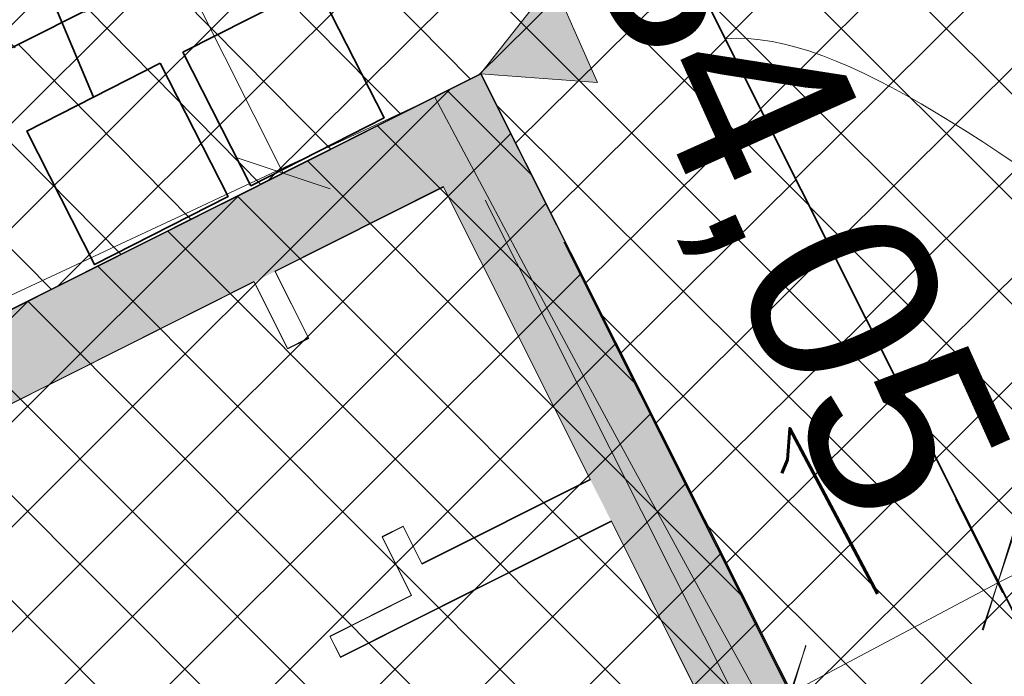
# Model space of a CAD drawing. Header units: metres. Extents: x 7472034 to 8439876, y 5890181 to 5961460.
# Tile 165 of 202: x 8439520.93 to 8439525.14, y 5890401.22 to 5890404.03. Entities that reach past the tile are written whole.
import ezdxf
from ezdxf import colors
from ezdxf.entities.mleader import LeaderData, LeaderLine
from ezdxf.math import Vec2, Vec3

# ---------------------------------------------------------------- set-up
doc = ezdxf.new("R2010")
doc.units = ezdxf.units.M
doc.header["$MEASUREMENT"] = 0
for name, pattern in [('$0$L218_500', [1, 0.5, -0.5]), ('ACAD_ISO03W100', [30, 12, -18]), ('CENTER', [2, 1.25, -0.25, 0.25, -0.25]), ('DASHDOTX2', [2, 1, -0.5, 0, -0.5]), ('DASHED', [19.049999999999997, 12.7, -6.349999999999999])]:
    doc.linetypes.add(name, pattern=pattern)
doc.layers.get('0').update_dxf_attribs({"linetype": 'CONTINUOUS', "lineweight": 5})
doc.layers.get('Defpoints').update_dxf_attribs({"linetype": 'CONTINUOUS'})
for name, color, linetype, lineweight in [('### Krawężnik', 6, 'CONTINUOUS', 35), ('### rzędne', 172, 'CONTINUOUS', 35), ('_a_widok', 7, 'CONTINUOUS', 5), ('_IS.KD.B.rura', 124, 'ACAD_ISO03W100', 50), ('a_opisy', 7, 'CONTINUOUS', 18), ('drzwi', 7, 'CONTINUOUS', 20), ('dystrybutor', 252, 'CONTINUOUS', 15), ('E_Kanal_sterownicze', 10, 'DASHDOTX2', 35), ('E_Kanal_zasilanie', 10, 'DASHDOTX2', 35), ('KOLOR-OBIEKT', 21, 'CONTINUOUS', 13), ('T_strefa-5', 200, 'ACAD_ISO03W100', 50), ('T_strefa-8', 20, 'ACAD_ISO03W100', 50), ('ZAG-obrys 018 wymiary', 7, 'CONTINUOUS', 18), ('ZAG-OPIS_020', 7, 'CONTINUOUS', 25)]:
    doc.layers.add(name, color=color, linetype=linetype, lineweight=lineweight)
for name, color, linetype in [('100_rzut_wym_wew', 7, 'CONTINUOUS'), ('2D - Ogólne', 7, 'CONTINUOUS'), ('_IS.BLOK.KD.doziemne', 7, 'CONTINUOUS'), ('Kraw_parking', 7, 'DASHED'), ('malowanki', 252, 'CONTINUOUS'), ('ogródek', 5, 'CONTINUOUS'), ('Ściany grube', 51, 'CONTINUOUS')]:
    doc.layers.add(name, color=color, linetype=linetype)
doc.layers.add('_IS_NO', color=11, linetype='CONTINUOUS', lineweight=20, plot=False)
doc.styles.add('ARIAL', font='arial.ttf')
doc.styles.add('DIM', font='simplex.shx', dxfattribs={"width": 0.8})
doc.styles.add('RS', font='Romans.shx', dxfattribs={"width": 0.7})
doc.dimstyles.new('DIM-WEW_500', dxfattribs={"dimscale": 5, "dimtxt": 18, "dimasz": 10, "dimexe": 4, "dimexo": 8, "dimgap": 5, "dimtad": 1, "dimlfac": 0.01, "dimzin": 9, "dimdsep": 46, "dimtxsty": 'DIM', "dimblk": 'ARCHTICK', "dimcen": 5, "dimclrt": 112, "dimadec": 4, "dimazin": 2, "dimtfac": 4, "dimtmove": 0, "dimatfit": 3, "dimldrblk": 'ARCHTICK', "dimfxl": 0, "dimtolj": 1, "dimlwd": 13, "dimarcsym": 0})
pattern_1 = [(45, (967499.202946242, -71042.94610979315), (-0.2245064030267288, 0.2245064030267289), []), (135, (967499.202946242, -71042.94610979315), (-0.2245064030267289, -0.2245064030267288), [])]
pattern_2 = [(45, (967499.2092647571, -71042.97165620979), (-0.2245064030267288, 0.2245064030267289), []), (135, (967499.2092647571, -71042.97165620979), (-0.2245064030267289, -0.2245064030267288), [])]

# ---------------------------------------------------------------- blocks, each defined once
blk = doc.blocks.new('A$C6A91272F')
at = {"ltscale": 0.1}
h = blk.add_hatch(color=256, dxfattribs=at)
h.dxf.hatch_style = 1
edge = h.paths.add_edge_path()
edge.add_line((705.3357828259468, 1004.648025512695), (1.335779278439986, 1004.648025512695))
edge.add_line((1.335779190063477, 1004.648025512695), (1.335779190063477, 80.64918178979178))
edge.add_line((1.335779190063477, 80.64918172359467), (37.33577814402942, 80.64918174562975))
edge.add_line((37.33577811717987, 80.64918172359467), (37.33577811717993, 116.3991696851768))
edge.add_line((37.33577823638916, 116.3991696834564), (37.33577899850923, 127.6491803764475))
edge.add_line((37.3357789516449, 127.6491804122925), (37.33577895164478, 968.6480249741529))
edge.add_line((37.3357789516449, 968.6480250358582), (705.3357827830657, 968.648025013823))
edge.add_line((705.3357827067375, 968.6480250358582), (705.3357827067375, 1004.648025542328))
blk.add_lwpolyline([(1.335779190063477, 80.64918172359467), (1305.338344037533, 80.64918172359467), (1305.338344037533, 1004.648025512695), (1.335779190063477, 1004.648025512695)], close=True, dxfattribs=at)
at = {"layer": 'dystrybutor', "color": 8}
for p, q in [((462.7524450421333, 1004.648025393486), (1.335779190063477, 1004.648025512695)), ((37.33577924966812, 968.6480255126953), (177.335836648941, 968.6480385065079)), ((37.33577924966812, 968.6480255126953), (177.335836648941, 968.6480385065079)), ((37.33577924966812, 888.148025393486), (37.33577924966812, 968.6480255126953)), ((37.33577924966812, 888.148025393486), (37.33577924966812, 968.6480255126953)), ((177.335836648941, 968.6480385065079), (177.3357792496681, 888.148025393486)), ((177.335836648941, 968.6480385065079), (177.3357792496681, 888.148025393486)), ((197.3357065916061, 839.1348330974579), (197.3357914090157, 968.6480240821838)), ((197.3357065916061, 839.1348330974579), (197.3357914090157, 968.6480240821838)), ((197.3357914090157, 968.6480240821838), (392.3357793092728, 968.647940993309)), ((197.3357914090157, 968.6480240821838), (392.3357793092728, 968.647940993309)), ((69.33578479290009, 888.148025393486), (37.33577924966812, 888.148025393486)), ((69.33578479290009, 888.148025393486), (37.33577924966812, 888.148025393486)), ((69.33578622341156, 878.1480268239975), (69.33578479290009, 888.148025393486)), ((69.33578622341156, 878.1480268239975), (69.33578479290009, 888.148025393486)), ((177.3357792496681, 888.148025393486), (159.3357848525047, 888.1480256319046)), ((159.3357848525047, 888.1480256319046), (159.3357862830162, 878.1480268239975)), ((177.3357792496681, 888.148025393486), (159.3357848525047, 888.1480256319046)), ((159.3357848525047, 888.1480256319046), (159.3357862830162, 878.1480268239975)), ((37.33577924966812, 728.1480255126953), (37.33578056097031, 878.1480268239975)), ((37.33577924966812, 728.1480255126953), (37.33578056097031, 878.1480268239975)), ((37.33578056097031, 878.1480268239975), (69.33578622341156, 878.1480268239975)), ((37.33578056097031, 878.1480268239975), (69.33578622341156, 878.1480268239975)), ((159.3357862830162, 878.1480268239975), (187.3356848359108, 878.1480255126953)), ((159.3357862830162, 878.1480268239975), (187.3356848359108, 878.1480255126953)), ((187.3356848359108, 878.1480255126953), (187.3357065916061, 839.1348263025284)), ((187.3356848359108, 878.1480255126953), (187.3357065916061, 839.1348263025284)), ((187.3357065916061, 839.1348263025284), (197.3357065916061, 839.1348330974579)), ((187.3357065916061, 839.1348263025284), (197.3357065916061, 839.1348330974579))]:
    blk.add_line(p, q, dxfattribs=at)
at = {"layer": 'dystrybutor', "color": 8, "ltscale": 0.1}
blk.add_line((705.3357827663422, 982.1480232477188), (50.33578497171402, 982.1480232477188), dxfattribs=at)
at = {"layer": 'ogródek', "color": 0}
blk.add_line((1.335779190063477, 1004.648025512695), (1.335779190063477, 80.64918172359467), dxfattribs=at)
blk.add_lwpolyline([(1305.338344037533, 1004.648025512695), (1.335779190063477, 1004.648025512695), (1.335779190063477, 80.64918172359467), (1305.338344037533, 80.64918172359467)], close=True, dxfattribs=at)
blk = doc.blocks.new('_Oblique')
at = {"color": 0, "linetype": 'ByBlock', "lineweight": -2}
blk.add_line((-0.5, -0.5), (0.5, 0.5), dxfattribs=at)
blk = doc.blocks.new('*D78')
at = {"layer": 'Defpoints', "color": 0, "linetype": 'Continuous'}
for p in [(8439519.37972904, 5890413.270941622), (8439517.548910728, 5890412.352019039), (8439521.080695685, 5890402.882681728, 2.534048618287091e-06)]:
    blk.add_point(p, dxfattribs=at)
at = {"layer": 'ZAG-obrys 018 wymiary', "color": 0, "linetype": 'Continuous', "lineweight": -2}
for p, q in [((8439518.66473697, 5890412.912073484), (8439517.191414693, 5890412.17258497)), ((8439521.795687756, 5890403.241549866), (8439522.413536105, 5890403.551659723))]:
    blk.add_line(p, q, dxfattribs=at)
at = {"layer": 'ZAG-obrys 018 wymiary', "color": 0, "linetype": 'Continuous', "lineweight": 13}
blk.add_line((8439522.056040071, 5890403.372225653), (8439517.548910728, 5890412.352019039), dxfattribs=at)
at = {"layer": 'ZAG-obrys 018 wymiary', "color": 0, "linetype": 'Continuous', "lineweight": 13, "xscale": 0.3, "yscale": 0.3, "zscale": 0.3}
for p, rotation in [((8439517.548910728, 5890412.352019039), 116.652946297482), ((8439522.056040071, 5890403.372225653), 296.6529462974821)]:
    blk.add_blockref('_Oblique', p, dxfattribs=dict(at, rotation=rotation))
at = {"layer": 'ZAG-obrys 018 wymiary', "color": 112, "linetype": 'Continuous', "lineweight": 25, "insert": (8439520.66951706, 5890407.472207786), "char_height": 0.8, "attachment_point": 5, "rotation": 296.652946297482, "style": 'RS'}
blk.add_mtext('\\A1;10.05', dxfattribs=at)
blk = doc.blocks.new('_ArchTick')
at = {"layer": '100_rzut_wym_wew', "color": 0, "linetype": 'Continuous', "const_width": 0.15}
blk.add_lwpolyline([(-0.5, -0.5), (0.5, 0.5)], dxfattribs=at)
blk = doc.blocks.new('*D98')
at = {"layer": 'Defpoints', "color": 0, "linetype": 'Continuous'}
for p in [(8439528.619543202, 5890402.430334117), (8439525.11035385, 5890401.621289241), (8439525.490028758, 5890400.863126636)]:
    blk.add_point(p, dxfattribs=at)
at = {"layer": 'ZAG-obrys 018 wymiary', "color": 0, "linetype": 'Continuous', "lineweight": -2}
for p, q in [((8439528.26132435, 5890403.145651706), (8439528.060758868, 5890403.546155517)), ((8439525.131809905, 5890401.578444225), (8439524.931244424, 5890401.978948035))]:
    blk.add_line(p, q, dxfattribs=at)
at = {"layer": 'ZAG-obrys 018 wymiary', "color": 0, "linetype": 'Continuous', "lineweight": 13}
blk.add_line((8439528.239868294, 5890403.188496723), (8439525.11035385, 5890401.621289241), dxfattribs=at)
at = {"layer": 'ZAG-obrys 018 wymiary', "color": 0, "linetype": 'Continuous', "lineweight": 13, "xscale": 0.3, "yscale": 0.3, "zscale": 0.3}
for p, rotation in [((8439528.239868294, 5890403.188496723), 26.60092780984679), ((8439525.11035385, 5890401.621289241), 206.6009278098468)]:
    blk.add_blockref('_Oblique', p, dxfattribs=dict(at, rotation=rotation))
at = {"layer": 'ZAG-obrys 018 wymiary', "color": 112, "linetype": 'Continuous', "lineweight": 25, "insert": (8439526.406446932, 5890402.941381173), "char_height": 0.8, "attachment_point": 5, "rotation": 26.60092780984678, "style": 'RS'}
blk.add_mtext('\\A1;3.5', dxfattribs=at)
blk = doc.blocks.new('*D48')
at = {"layer": 'Defpoints', "color": 0, "linetype": 'Continuous', "lineweight": 60}
for p in [(8439522.898040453, 5890403.794841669, 2.493151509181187e-06), (8439514.639453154, 5890399.659210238, 2.493151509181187e-06), (8439515.964052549, 5890397.0140713)]:
    blk.add_point(p, dxfattribs=at)
at = {"layer": 'ZAG-obrys 018 wymiary', "color": 0, "linetype": 'Continuous', "lineweight": -2}
for p, q in [((8439523.256250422, 5890403.079519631), (8439524.401744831, 5890400.792041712)), ((8439514.997663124, 5890398.9438882), (8439516.143157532, 5890396.656410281))]:
    blk.add_line(p, q, dxfattribs=at)
at = {"layer": 'ZAG-obrys 018 wymiary', "color": 0, "linetype": 'Continuous', "lineweight": 13}
blk.add_line((8439524.222639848, 5890401.149702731), (8439515.964052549, 5890397.0140713), dxfattribs=at)
at = {"layer": 'ZAG-obrys 018 wymiary', "color": 0, "linetype": 'Continuous', "lineweight": 13, "xscale": 0.3, "yscale": 0.3, "zscale": 0.3}
for p, rotation in [((8439524.222639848, 5890401.149702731), 26.6002161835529), ((8439515.964052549, 5890397.0140713), 206.6002161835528)]:
    blk.add_blockref('_Oblique', p, dxfattribs=dict(at, rotation=rotation))
at = {"layer": 'ZAG-obrys 018 wymiary', "color": 112, "linetype": 'Continuous', "lineweight": 25, "insert": (8439519.824688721, 5890399.618378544), "char_height": 0.8, "attachment_point": 5, "rotation": 26.60021618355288, "style": 'RS'}
blk.add_mtext('\\A1;9.24', dxfattribs=at)
blk = doc.blocks.new('Studnia SK1_v2')
at = {"color": 0, "linetype": 'Continuous', "ltscale": 2}
blk.add_lwpolyline([(0, 0.6399999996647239), (0.6400000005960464, 0.6399999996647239), (0.6400000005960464, 0), (0, 0), (0, 0.6399999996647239)], dxfattribs=at)
blk = doc.blocks.new('Elektryk_v3')
at = {"layer": 'E_Kanal_sterownicze', "color": 1}
blk.add_lwpolyline([(11.66507788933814, -50.60826222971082), (6.969798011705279, -39.42961844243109)], dxfattribs=at)
at = {"layer": 'E_Kanal_sterownicze', "color": 1, "rotation": 296.9879690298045}
blk.add_blockref('Studnia SK1_v2', (11.37992530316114, -50.75347931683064), dxfattribs=at)
at = {"layer": 'E_Kanal_zasilanie', "color": 1, "rotation": 296.9879690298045}
blk.add_blockref('Studnia SK1_v2', (12.04749127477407, -50.41631660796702), dxfattribs=at)
blk = doc.blocks.new('*D104')
at = {"layer": 'Defpoints', "color": 0, "linetype": 'Continuous'}
for p in [(8439519.830998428, 5890420.199145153), (8439515.889692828, 5890418.293118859), (8439522.900502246, 5890403.79607729, 2.493151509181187e-06)]:
    blk.add_point(p, dxfattribs=at)
at = {"layer": 'ZAG-obrys 018 wymiary', "color": 0, "linetype": 'Continuous', "lineweight": -2}
for p, q in [((8439516.609895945, 5890418.641411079), (8439520.191099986, 5890420.373291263)), ((8439523.620705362, 5890404.14436951), (8439527.201909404, 5890405.876249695))]:
    blk.add_line(p, q, dxfattribs=at)
at = {"layer": 'ZAG-obrys 018 wymiary', "color": 0, "linetype": 'Continuous', "lineweight": 13}
blk.add_line((8439526.841807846, 5890405.702103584), (8439519.830998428, 5890420.199145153), dxfattribs=at)
at = {"layer": 'ZAG-obrys 018 wymiary', "color": 0, "linetype": 'Continuous', "lineweight": 13, "xscale": 0.3, "yscale": 0.3, "zscale": 0.3}
for p, rotation in [((8439519.830998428, 5890420.199145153), 115.8085391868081), ((8439526.841807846, 5890405.702103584), 295.8085391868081)]:
    blk.add_blockref('_Oblique', p, dxfattribs=dict(at, rotation=rotation))
at = {"layer": 'ZAG-obrys 018 wymiary', "color": 112, "linetype": 'Continuous', "lineweight": 25, "insert": (8439525.607224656, 5890409.633143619), "char_height": 0.8, "attachment_point": 5, "rotation": 295.8085391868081, "style": 'RS'}
blk.add_mtext('\\A1;16.1', dxfattribs=at)
blk = doc.blocks.new('A$C76AD686A')
at = {"layer": 'T_strefa-5', "color": 151, "lineweight": 30, "ltscale": 0.05, "elevation": 1.144901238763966e-06}
blk.add_lwpolyline([(1.951411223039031, -3.88790038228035, 0.2701111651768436), (2.265631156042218, 1.137163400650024), (2.153484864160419, 1.360598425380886, 0.4142135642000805), (-4.558141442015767, 3.586373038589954), (-4.826263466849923, 3.451797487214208, 0.4142135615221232), (-7.052038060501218, -3.259828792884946), (-6.939891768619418, -3.483263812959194)], format="xyb", dxfattribs=at)
blk = doc.blocks.new('A$C1D2679FE')
at = {"layer": 'KOLOR-OBIEKT', "lineweight": 9, "ltscale": 200}
h = blk.add_hatch(dxfattribs=at)
h.set_pattern_fill('ANSI37', color=253, scale=0.1, angle=16)
h.set_pattern_definition([(61, (-7471780.020262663, -5961378.212846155), (-0.2776917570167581, 0.153927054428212), []), (151, (-7471780.020262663, -5961378.212846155), (-0.153927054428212, -0.2776917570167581), [])])
edge = h.paths.add_edge_path()
edge.add_line((196.975401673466, 33.54016214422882), (192.3495923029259, 34.13512154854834))
edge.add_line((192.3495923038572, 34.13512154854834), (187.7176397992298, 34.7308710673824))
edge.add_line((187.7176398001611, 34.7308710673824), (178.5077782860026, 36.15998750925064))
edge.add_line((178.5077782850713, 36.15998750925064), (176.6601969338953, 36.5026140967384))
edge.add_arc((181.3685569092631, 38.18527459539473), 5.000000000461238, 199.6657310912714, 261.1796204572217)
edge.add_line((180.6018702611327, 33.24440507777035), (187.358021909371, 32.19603671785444))
edge.add_line((187.3580219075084, 32.19603671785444), (192.0230219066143, 31.59603671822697))
edge.add_line((192.0230219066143, 31.59603671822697), (196.6880219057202, 30.9960367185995))
edge.add_line((196.6880219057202, 30.9960367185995), (201.9780219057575, 30.48103671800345))
edge.add_line((201.9780219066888, 30.48103671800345), (207.2680219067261, 29.96603671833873))
edge.add_line((207.2680219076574, 29.96603671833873), (216.468021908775, 29.35603671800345))
edge.add_line((216.4680219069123, 29.35603671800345), (221.8830219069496, 29.11103671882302))
edge.add_line((221.8830219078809, 29.11103671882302), (227.2980219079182, 28.86603671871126))
edge.add_line((227.2980219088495, 28.86603671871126), (233.718021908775, 28.60103671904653))
edge.add_line((233.7180219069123, 28.60103671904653), (240.1380219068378, 28.33603671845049))
edge.add_line((240.1380219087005, 28.33603671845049), (245.3280219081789, 28.076036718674))
edge.add_line((245.3280219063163, 28.076036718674), (246.1380219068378, 28.00603671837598))
edge.add_line((246.1380219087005, 28.00603671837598), (248.4280219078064, 27.98603671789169))
edge.add_line((248.4280219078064, 27.98603671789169), (251.4080219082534, 28.33603671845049))
edge.add_line((251.4080219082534, 28.33603671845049), (255.3380219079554, 29.13603671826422))
edge.add_line((255.3380219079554, 29.13603671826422), (258.1480219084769, 30.35603671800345))
edge.add_line((258.1480219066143, 30.35603671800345), (260.6280219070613, 32.076036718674))
edge.add_line((260.6280219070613, 32.076036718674), (262.7080219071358, 34.29603671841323))
edge.add_line((262.7080219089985, 34.29603671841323), (264.3880219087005, 36.826036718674))
edge.add_line((264.3880219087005, 36.826036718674), (265.608021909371, 39.59603671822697))
edge.add_line((265.6080219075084, 39.59603671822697), (266.4080219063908, 42.53603671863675))
edge.add_line((266.4080219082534, 42.53603671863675), (266.6380219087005, 45.60603671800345))
edge.add_line((266.6380219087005, 45.60603671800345), (266.3380219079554, 48.59603671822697))
edge.add_line((266.3380219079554, 48.59603671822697), (265.628021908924, 51.53603671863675))
edge.add_line((265.6280219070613, 51.53603671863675), (264.5280219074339, 54.28603671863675))
edge.add_line((264.5280219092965, 54.28603671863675), (263.3880219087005, 57.11603671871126))
edge.add_line((263.3880219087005, 57.11603671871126), (262.5430219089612, 59.47103671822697))
edge.add_line((262.5430219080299, 59.47103671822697), (261.6980219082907, 61.826036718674))
edge.add_line((261.6980219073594, 61.826036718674), (260.5980219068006, 65.15103671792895))
edge.add_line((260.5980219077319, 65.15103671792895), (259.4980219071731, 68.47603671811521))
edge.add_line((259.4980219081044, 68.47603671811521), (257.3916487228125, 67.77919145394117))
edge.add_line((257.3916487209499, 67.77919145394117), (258.1675714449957, 64.34697791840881))
edge.add_line((258.167571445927, 64.34697791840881), (259.2776264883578, 60.99158426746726))
edge.add_line((259.2776264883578, 60.99158426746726), (260.1334384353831, 58.60645156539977))
edge.add_line((260.1334384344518, 58.60645156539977), (260.9950570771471, 56.20513570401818))
edge.add_line((260.9950570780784, 56.20513570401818), (262.1522789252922, 53.33238322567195))
edge.add_line((262.1522789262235, 53.33238322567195), (263.1827648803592, 50.75616833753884))
edge.add_line((263.1827648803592, 50.75616833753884), (263.8083402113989, 48.16575780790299))
edge.add_line((263.8083402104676, 48.16575780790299), (264.0684198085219, 45.57363114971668))
edge.add_line((264.0684198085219, 45.57363114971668), (263.8734869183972, 42.97170083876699))
edge.add_line((263.8734869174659, 42.97170083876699), (263.1880731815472, 40.45280535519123))
edge.add_line((263.1880731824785, 40.45280535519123), (262.1337886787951, 38.05906103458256))
edge.add_line((262.1337886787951, 38.05906103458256), (260.6936748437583, 35.89031817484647))
edge.add_line((260.6936748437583, 35.89031817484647), (258.9457271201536, 34.02472012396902))
edge.add_line((258.9457271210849, 34.02472012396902), (256.8967191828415, 32.60363397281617))
edge.add_line((256.8967191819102, 32.60363397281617), (254.5645412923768, 31.59108698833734))
edge.add_line((254.5645412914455, 31.59108698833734), (251.0026761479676, 30.86602538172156))
edge.add_line((251.0026761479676, 30.86602538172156), (248.2893446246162, 30.54734550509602))
edge.add_line((248.2893446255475, 30.54734550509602), (246.2595893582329, 30.56507262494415))
edge.add_line((246.2595893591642, 30.56507262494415), (245.5023283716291, 30.63051493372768))
edge.add_line((245.5023283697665, 30.63051493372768), (240.2548571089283, 30.89339403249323))
edge.add_line((240.2548571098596, 30.89339403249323), (233.8236017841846, 31.1588586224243))
edge.add_line((233.8236017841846, 31.1588586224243), (227.4086662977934, 31.42364957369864))
edge.add_line((227.4086662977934, 31.42364957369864), (221.9987299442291, 31.66842047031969))
edge.add_line((221.9987299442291, 31.66842047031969), (217.4544723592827, 31.90290945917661))
edge.add_line((217.4544723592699, 31.90290945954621), (217.0910134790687, 31.92589690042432))
edge.add_line((217.0910134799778, 31.92589689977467), (214.8768218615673, 32.06593639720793))
edge.add_line((214.876821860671, 32.06593639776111), (207.0033997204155, 32.56390146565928))
edge.add_line((207.0033997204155, 32.56390146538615), (202.2260741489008, 33.02899081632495))
edge.add_line((202.2260741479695, 33.02899081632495), (196.975401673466, 33.54016214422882))
blk = doc.blocks.new('*D159')
at = {"layer": 'Defpoints', "color": 0, "linetype": 'Continuous', "lineweight": 60}
for p in [(8439524.99254547, 5890401.843217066), (8439524.110168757, 5890401.374300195), (8439524.228078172, 5890401.152426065)]:
    blk.add_point(p, dxfattribs=at)
at = {"layer": 'ZAG-obrys 018 wymiary', "color": 0, "linetype": 'Continuous', "lineweight": 13}
blk.add_line((8439525.110454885, 5890401.621342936), (8439524.228078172, 5890401.152426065), dxfattribs=at)
at = {"layer": 'ZAG-obrys 018 wymiary', "color": 0, "linetype": 'Continuous', "lineweight": -2}
for p, q in [((8439525.110454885, 5890401.621342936), (8439525.298165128, 5890401.268122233)), ((8439524.228078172, 5890401.152426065), (8439524.415788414, 5890400.799205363))]:
    blk.add_line(p, q, dxfattribs=at)
at = {"layer": 'ZAG-obrys 018 wymiary', "color": 0, "linetype": 'Continuous', "lineweight": 13, "xscale": 0.3, "yscale": 0.3, "zscale": 0.3}
for p, rotation in [((8439525.110454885, 5890401.621342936), 27.98728479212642), ((8439524.228078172, 5890401.152426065), 207.9872847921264)]:
    blk.add_blockref('_Oblique', p, dxfattribs=dict(at, rotation=rotation))
at = {"layer": 'ZAG-obrys 018 wymiary', "color": 112, "linetype": 'Continuous', "lineweight": 25, "insert": (8439524.387701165, 5890401.916715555), "char_height": 0.8, "attachment_point": 5, "rotation": 27.987284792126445, "style": 'RS'}
blk.add_mtext('\\A1;1', dxfattribs=at)
blk = doc.blocks.new('23123')
at = {"layer": 'a_opisy', "linetype": '$0$L218_500'}
blk.add_hatch(color=250, dxfattribs=at).paths.add_polyline_path([(8443019.232991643, 5888878.045012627), (8443018.761079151, 5888878.045012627), (8443018.28916666, 5888878.045012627), (8443018.761079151, 5888877.16129482)])
at = {"layer": 'a_opisy', "color": 250, "linetype": 'CENTER'}
for points in [[(8443018.28916666, 5888878.045012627), (8443018.761079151, 5888878.045012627)], [(8443019.232991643, 5888878.045012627), (8443018.761079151, 5888877.16129482), (8443018.28916666, 5888878.045012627)], [(8443018.28916666, 5888878.045012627), (8443018.761079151, 5888877.16129482), (8443019.232991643, 5888878.045012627)], [(8443019.232991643, 5888878.045012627), (8443018.761079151, 5888878.045012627)]]:
    blk.add_lwpolyline(points, dxfattribs=at)
blk = doc.blocks.new('A$C2C426404')
at = {"layer": '_IS_NO'}
for points in [[(85.60536634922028, 39.75269424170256), (87.1471614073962, 39.51826453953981), (87.85121032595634, 38.50585984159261), (89.29827766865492, 37.73282206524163)], [(83.9709191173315, 37.81401572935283, 2.493151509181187e-06), (89.24957570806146, 27.78922869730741, 1.662101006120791e-06), (91.69356783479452, 25.92546564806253, 8.310505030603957e-07), (90.12814651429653, 25.47781100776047)]]:
    blk.add_open_spline(points, degree=3, dxfattribs=at)
at = {"layer": '_IS_NO', "ltscale": 0.1}
blk.add_open_spline([(85.21231299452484, 38.06355554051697), (86.23169384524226, 38.1391313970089), (87.98743851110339, 35.87099121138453), (90.40596278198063, 35.49425686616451)], degree=3, dxfattribs=at)
at = {"layer": '_IS_NO'}
blk.add_spline([(75.79141489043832, 33.98871202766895, 2.493151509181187e-06), (83.97091970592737, 37.81401541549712, 2.493151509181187e-06)], degree=3, dxfattribs=at)
at = {"layer": '### rzędne', "color": 0, "linetype": '$0$L218_500', "lineweight": 25, "xscale": 0.5, "yscale": 0.5, "zscale": 0.5, "rotation": 293.7967572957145}
blk.add_blockref('23123', (-4397377.272512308, 2674583.276847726, 2.493151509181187e-06), dxfattribs=at)
at = {"layer": '### rzędne', "color": 0, "linetype": 'CENTER', "lineweight": 25, "insert": (85.06413175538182, 39.38410161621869, 2.493151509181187e-06), "char_height": 0.7999999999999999, "attachment_point": 1, "rotation": 294.22866465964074, "style": 'ARIAL'}
blk.add_mtext('134,05', dxfattribs=at)
blk = doc.blocks.new('JPII.KD_aktualizacja rzędnych_20.12.2024')
at = {"layer": '_IS.KD.B.rura', "ltscale": 0.05}
blk.add_line((8438664.508541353, 5890696.572313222, 2.493151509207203e-06), (8438666.780438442, 5890697.712621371, 2.490291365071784e-06), dxfattribs=at)
blk = doc.blocks.new('A$C1E3701F3')
at = {"layer": 'Ściany grube', "linetype": 'ByBlock', "lineweight": 9, "ltscale": 5, "elevation": -3.258664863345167e-10}
for points in [[(36.00049676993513, 712.5839778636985), (36.00049817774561, 862.5839792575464), (68.00050379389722, 862.5839792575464), (68.00050238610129, 872.5839778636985), (36.00049676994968, 872.5839778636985), (36.00049676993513, 953.0839778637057), (176.0005541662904, 953.0839909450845), (176.0004967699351, 872.5839778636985), (158.0005023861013, 872.5839778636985), (158.0005037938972, 862.5839792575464), (186.0004023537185, 862.5839778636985), (186.0004241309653, 823.5707785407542), (196.0004241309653, 823.5707855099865), (196.0005090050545, 953.0839764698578), (391.0004967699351, 953.0838933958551), (391.0004967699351, 712.5839778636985), (196.0004967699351, 712.5839778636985), (196.0004939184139, 723.570769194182), (186.0004939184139, 723.5707622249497), (186.0004967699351, 700.0839778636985), (610.5004967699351, 700.0839778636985)], [(678.0004967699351, 813.0839778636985), (591.0004967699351, 813.0839778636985), (591.0004967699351, 712.5839778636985), (411.0004967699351, 712.5839778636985), (411.0004967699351, 953.0838933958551), (461.4171628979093, 953.0839147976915), (461.4171626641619, 989.0839778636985), (0.0004967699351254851, 989.0839778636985), (0.0004967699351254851, 65.08513414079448)]]:
    blk.add_lwpolyline(points, dxfattribs=at)

msp = doc.modelspace()

# ---------------------------------------------------------------- hatches: boundary and pattern name
at = {"layer": 'KOLOR-OBIEKT', "lineweight": 9}
h = msp.add_hatch(dxfattribs=at)
h.set_pattern_fill('ANSI37', color=73, scale=0.1)
h.set_pattern_definition(pattern_2)
edge = h.paths.add_edge_path()
edge.add_arc((8439443.60123986, 5890379.17988472), 6.652831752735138, 296.7043321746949, 335.0331150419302)
edge.add_arc((8439476.194075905, 5890367.917634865), 27.87464989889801, 155.1393615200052, 162.3446315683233, ccw=False)
edge.add_arc((8439457.399943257, 5890376.211109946), 7.345078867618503, 127.98309878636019, 152.2023641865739, ccw=False)
edge.add_arc((8439457.741930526, 5890376.488713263), 7.349948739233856, 107.1989600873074, 131.4182254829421, ccw=False)
edge.add_line((8439455.568618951, 5890383.509999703), (8439473.898437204, 5890392.710084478))
edge.add_arc((8439481.742870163, 5890376.384611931), 18.11232128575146, 99.26977735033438, 115.6644084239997, ccw=False)
edge.add_line((8439478.825278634, 5890394.260401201), (8439481.377171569, 5890394.321440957))
edge.add_arc((8439482.909595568, 5890377.390082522), 17.00056533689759, 88.22393661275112, 95.17163768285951, ccw=False)
edge.add_arc((8439482.561499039, 5890405.235869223), 10.88860248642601, 274.6092070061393, 298.9976789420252)
edge.add_arc((8443006.923870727, 5883371.657126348), 7856.29059094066, 116.59181359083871, 116.61107962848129, ccw=False)
edge.add_arc((8439465.895823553, 5890431.340313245), 42.15757971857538, 305.2087751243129, 306.7865132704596)
edge.add_arc((8439488.80074795, 5890400.283338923), 3.577668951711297, 310.8590814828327, 340.7280968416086)
edge.add_line((8439492.177934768, 5890399.102523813), (8439493.275267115, 5890403.980640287))
edge.add_line((8439493.275267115, 5890403.980640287), (8439502.266345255, 5890408.28072203))
edge.add_line((8439502.266345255, 5890408.28072203), (8439504.844191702, 5890407.694009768))
edge.add_line((8439504.844191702, 5890407.694009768), (8439506.125281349, 5890405.329609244))
edge.add_arc((8439507.019670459, 5890405.776898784), 0.9999999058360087, 206.5699188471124, 283.6833393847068)
edge.add_line((8439507.256226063, 5890404.805280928), (8439511.624560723, 5890406.970734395))
edge.add_line((8439511.624560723, 5890406.970734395), (8439511.39896348, 5890407.420225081))
edge.add_line((8439511.39896348, 5890407.420225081), (8439510.561982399, 5890407.017405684))
edge.add_line((8439510.561982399, 5890407.017405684), (8439509.330427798, 5890409.481424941))
edge.add_line((8439509.330427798, 5890409.481424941), (8439512.635426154, 5890411.138401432))
edge.add_line((8439512.635426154, 5890411.138401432), (8439512.638568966, 5890411.136467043))
edge.add_line((8439512.638568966, 5890411.136467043), (8439515.998443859, 5890412.829496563))
edge.add_line((8439515.998443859, 5890412.829496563), (8439517.239018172, 5890410.325621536))
edge.add_line((8439517.239018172, 5890410.325621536), (8439513.919446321, 5890408.633274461))
edge.add_line((8439513.919446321, 5890408.633274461), (8439514.091312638, 5890408.235941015))
edge.add_line((8439514.091312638, 5890408.235941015), (8439518.839102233, 5890410.604261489))
edge.add_line((8439518.839102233, 5890410.604261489), (8439518.585943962, 5890412.843737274))
edge.add_line((8439518.585943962, 5890412.843737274), (8439518.274555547, 5890413.628049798))
edge.add_line((8439518.274555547, 5890413.628049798), (8439517.839658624, 5890414.494365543))
edge.add_line((8439517.839658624, 5890414.494365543), (8439524.310164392, 5890417.742607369))
edge.add_line((8439524.310164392, 5890417.742607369), (8439525.122207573, 5890416.124990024))
edge.add_line((8439525.122207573, 5890416.124990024), (8439526.840645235, 5890414.670893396))
edge.add_line((8439526.840645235, 5890414.670893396), (8439527.244697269, 5890414.489695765))
edge.add_arc((8439552.769967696, 5890317.570311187), 100.2242811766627, 102.79246926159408, 104.75471345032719, ccw=False)
edge.add_arc((8439529.321881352, 5890420.105147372), 4.960037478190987, 284.6730648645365, 320.3902958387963)
edge.add_arc((8435016.013859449, 5889290.11735932), 4655.555010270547, 14.00691021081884, 14.04831962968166)
edge.add_line((8439532.327549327, 5890420.207226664), (8439525.877549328, 5890423.127226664))
edge.add_line((8439525.877549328, 5890423.127226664), (8439431.028022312, 5890376.803268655))
edge.add_line((8439431.028022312, 5890376.803268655), (8439435.479127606, 5890375.417226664))
edge.add_line((8439435.479127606, 5890375.417226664), (8439446.590932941, 5890373.236661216))
edge = h.paths.add_edge_path()
edge.add_arc((8439530.228804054, 5890405.916425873), 3.001836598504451, 99.44813666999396, 208.2631515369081)
edge.add_line((8439527.5848402, 5890404.494990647), (8439533.209264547, 5890393.206690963))
edge.add_line((8439533.209264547, 5890393.206690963), (8439519.17443581, 5890386.185049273))
edge.add_line((8439519.17443581, 5890386.185049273), (8439523.57812012, 5890377.411604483))
edge.add_line((8439523.57812012, 5890377.411604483), (8439517.455507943, 5890374.324033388))
edge.add_line((8439517.455507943, 5890374.324033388), (8439517.445860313, 5890374.319191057))
edge.add_line((8439517.445860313, 5890374.319191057), (8439517.33905848, 5890374.265585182))
edge.add_line((8439517.33905848, 5890374.265585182), (8439516.815779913, 5890375.308140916))
edge.add_line((8439516.815779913, 5890375.308140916), (8439511.370501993, 5890372.574998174))
edge.add_line((8439511.370501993, 5890372.574998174), (8439511.888417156, 5890371.529804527))
edge.add_line((8439511.888417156, 5890371.529804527), (8439506.425671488, 5890368.787948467))
edge.add_line((8439506.425671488, 5890368.787948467), (8439505.890341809, 5890369.841556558))
edge.add_line((8439505.890341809, 5890369.841556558), (8439505.8884594, 5890369.869391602))
edge.add_line((8439505.8884594, 5890369.869391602), (8439500.283276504, 5890366.97762632))
edge.add_line((8439500.283276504, 5890366.97762632), (8439519.478066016, 5890366.160130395))
edge.add_line((8439519.478066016, 5890366.160130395), (8439542.767549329, 5890378.417226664))
edge.add_line((8439542.767549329, 5890378.417226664), (8439538.675788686, 5890394.802262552))
edge.add_line((8439538.675788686, 5890394.802262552), (8439537.066416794, 5890401.238139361))
edge.add_line((8439537.066416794, 5890401.238139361), (8439535.557306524, 5890407.69906358))
edge.add_arc((8439531.145391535, 5890400.872499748), 8.128158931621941, 57.12596579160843, 99.98506404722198)
edge = h.paths.add_edge_path()
edge.add_line((8439470.194509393, 5890384.137651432), (8439461.355169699, 5890379.697090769))
edge.add_line((8439461.355169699, 5890379.697090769), (8439460.080861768, 5890379.068371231))
edge.add_line((8439460.080861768, 5890379.068371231), (8439457.869254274, 5890377.642639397))
edge.add_arc((8439460.609507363, 5890373.444653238), 5.013190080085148, 123.1346622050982, 204.022759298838)
edge.add_line((8439456.030540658, 5890371.403786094), (8439459.447549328, 5890370.707226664))
edge.add_line((8439459.447549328, 5890370.707226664), (8439480.497107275, 5890367.736747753))
edge.add_line((8439480.497107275, 5890367.736747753), (8439497.963342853, 5890367.082590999))
edge.add_line((8439497.963342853, 5890367.082590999), (8439496.62020549, 5890369.722641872))
edge.add_line((8439496.62020549, 5890369.722641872), (8439494.91788047, 5890373.087302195))
edge.add_arc((8439489.468037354, 5890366.363615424), 8.654984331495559, 50.97371617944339, 58.22889977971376)
edge.add_line((8439494.025120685, 5890373.721722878), (8439490.036071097, 5890376.575637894))
edge.add_line((8439490.036071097, 5890376.575637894), (8439489.954459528, 5890375.592465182))
edge.add_line((8439489.954459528, 5890375.592465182), (8439490.917133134, 5890375.538648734))
edge.add_line((8439490.917133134, 5890375.538648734), (8439490.678913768, 5890371.956837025))
edge.add_line((8439490.678913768, 5890371.956837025), (8439482.55041443, 5890372.440399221))
edge.add_line((8439482.55041443, 5890372.440399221), (8439482.851718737, 5890376.020734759))
edge.add_line((8439482.851718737, 5890376.020734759), (8439487.354100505, 5890375.749064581))
edge.add_line((8439487.354100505, 5890375.749064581), (8439487.521080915, 5890378.34061919))
edge.add_line((8439487.521080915, 5890378.34061919), (8439481.803471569, 5890382.401025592))
edge.add_arc((8439487.942466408, 5890392.088814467), 11.46911116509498, 231.6002274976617, 237.6382272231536, ccw=False)
edge.add_line((8439480.818489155, 5890383.100518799), (8439480.351152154, 5890383.41057529))
edge.add_line((8439480.351152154, 5890383.41057529), (8439479.210044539, 5890382.939428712))
edge.add_line((8439479.210044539, 5890382.939428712), (8439480.412913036, 5890383.399613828))
edge.add_arc((8439474.682487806, 5890375.167564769), 10.03017472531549, 55.15777404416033, 116.5800473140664)
h.paths.add_polyline_path([(8439461.898919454, 5890370.792156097), (8439462.257176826, 5890373.552492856)], flags=16)
h = msp.add_hatch(dxfattribs=at)
h.set_pattern_fill('ANSI37', color=253, scale=0.1)
h.set_pattern_definition(pattern_2)
edge = h.paths.add_edge_path()
edge.add_arc((8439529.163071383, 5890420.279666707), 5.193757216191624, 276.50229096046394, 320.0240354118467, ccw=False)
edge.add_line((8439529.751227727, 5890415.119319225), (8439525.812744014, 5890414.153171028))
edge.add_line((8439525.812744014, 5890414.153171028), (8439519.208160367, 5890410.804184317))
edge.add_line((8439519.208160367, 5890410.804184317), (8439517.988028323, 5890410.126512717))
edge.add_line((8439517.988028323, 5890410.126512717), (8439514.091312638, 5890408.235941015))
edge.add_line((8439514.091312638, 5890408.235941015), (8439511.613697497, 5890406.992378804))
edge.add_line((8439511.613697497, 5890406.992378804), (8439509.258949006, 5890405.810485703))
edge.add_line((8439509.258949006, 5890405.810485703), (8439507.371756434, 5890404.83508177))
edge.add_arc((8439506.940777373, 5890405.737469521), 1.000023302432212, 206.5712342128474, 295.5290722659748, ccw=False)
edge.add_line((8439506.046377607, 5890405.290148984), (8439504.844186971, 5890407.693988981))
edge.add_line((8439504.844186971, 5890407.693988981), (8439502.261629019, 5890408.281795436))
edge.add_line((8439502.261629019, 5890408.281795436), (8439499.350132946, 5890407.011538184))
edge.add_line((8439499.350132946, 5890407.011538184), (8439493.30510976, 5890403.995621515))
edge.add_line((8439493.30510976, 5890403.995621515), (8439492.177918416, 5890399.102451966))
edge.add_arc((8439488.801253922, 5890400.282879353), 3.577047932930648, 293.05521913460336, 340.73119789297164, ccw=False)
edge.add_line((8439490.202090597, 5890396.991537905), (8439487.801423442, 5890395.78932472))
edge.add_arc((8439482.51122255, 5890404.317896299), 10.03607286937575, 278.1216072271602, 301.8109775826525, ccw=False)
edge.add_line((8439483.9290645, 5890394.382480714), (8439478.825278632, 5890394.260401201))
edge.add_arc((8439481.742870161, 5890376.384611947), 18.11232126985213, 99.26977735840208, 115.6644084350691)
edge.add_line((8439473.898437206, 5890392.710084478), (8439455.537130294, 5890383.494194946))
edge.add_arc((8439458.368862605, 5890375.380272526), 8.593860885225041, 109.2388197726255, 150.5606865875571)
edge.add_line((8439450.884668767, 5890379.604167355), (8439456.921008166, 5890377.849276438))
edge.add_line((8439456.921008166, 5890377.849276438), (8439458.055979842, 5890377.519316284))
edge.add_arc((8439462.056345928, 5890374.376166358), 5.087466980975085, 112.4172144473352, 141.842727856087, ccw=False)
edge.add_line((8439460.116249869, 5890379.079181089), (8439470.201913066, 5890384.141371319))
edge.add_arc((8439474.670732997, 5890375.058466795), 10.12272227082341, 52.60385305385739, 116.19734301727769, ccw=False)
edge.add_line((8439480.818489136, 5890383.100518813), (8439494.035062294, 5890373.735722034))
edge.add_arc((8439499.404929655, 5890380.165137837), 8.376924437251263, 230.1312663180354, 239.1071883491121)
edge.add_arc((8439492.046879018, 5890368.073539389), 5.778072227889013, 28.405105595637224, 58.05675779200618, ccw=False)
edge.add_line((8439497.129307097, 5890370.822183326), (8439498.920012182, 5890367.249241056))
edge.add_line((8439498.920012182, 5890367.249241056), (8439502.137476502, 5890368.864147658))
edge.add_line((8439502.137476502, 5890368.864147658), (8439500.881438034, 5890371.366619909))
edge.add_arc((8439501.41146424, 5890371.651481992), 0.6017260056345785, 32.69127385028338, 208.2557647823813, ccw=False)
edge.add_line((8439501.917872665, 5890371.97648152), (8439503.213570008, 5890369.395299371))
edge.add_line((8439503.213570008, 5890369.395299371), (8439521.788261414, 5890378.745992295))
edge.add_line((8439521.788261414, 5890378.745992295), (8439512.863585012, 5890396.520876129))
edge.add_arc((8439515.497668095, 5890397.863594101), 2.956566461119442, 115.92003145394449, 207.0101116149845, ccw=False)
edge.add_line((8439514.20530482, 5890400.522744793), (8439524.043376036, 5890405.489377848))
edge.add_line((8439524.043376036, 5890405.489377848), (8439526.586557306, 5890407.103247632))
edge.add_line((8439526.586557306, 5890407.103247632), (8439529.129738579, 5890408.717117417))
edge.add_arc((8439531.212438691, 5890401.016589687), 7.97720296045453, 58.08019787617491, 105.13424418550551, ccw=False)
edge.add_line((8439535.43023892, 5890407.787551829), (8439533.14312037, 5890416.942853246))
edge = h.paths.add_edge_path(flags=16)
edge.add_line((8439502.061371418, 5890393.458260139), (8439496.04637926, 5890390.43770596))
edge.add_arc((8439496.464019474, 5890389.751908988), 0.8029575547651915, 121.3407965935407, 301.694103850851)
edge.add_line((8439496.8858806, 5890389.068700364), (8439502.900872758, 5890392.089254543))
edge.add_arc((8439502.27990767, 5890392.650368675), 0.83692694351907, 317.898520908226, 465.1363795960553)
edge = h.paths.add_edge_path(flags=16)
edge.add_line((8439505.00109902, 5890384.089630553), (8439500.444638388, 5890381.798632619))
edge.add_arc((8439500.084983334, 5890382.51322949), 0.8000002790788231, 116.620304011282, 296.7160130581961, ccw=False)
edge.add_line((8439499.72652247, 5890383.228426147), (8439504.283989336, 5890385.517420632))
edge.add_arc((8439504.642916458, 5890384.80371257), 0.7988791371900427, -63.361719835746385, 116.69803695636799, ccw=False)
h = msp.add_hatch(dxfattribs=at)
h.set_pattern_fill('ANSI37', color=253, scale=0.1)
h.set_pattern_definition(pattern_1)
edge = h.paths.add_edge_path()
edge.add_line((8439529.129738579, 5890408.717117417), (8439524.043376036, 5890405.489377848))
edge.add_line((8439524.043376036, 5890405.489377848), (8439523.341366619, 5890405.152276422))
edge.add_line((8439523.341366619, 5890405.152276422), (8439530.095304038, 5890391.696047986))
edge.add_line((8439530.095304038, 5890391.696047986), (8439533.202946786, 5890393.232237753))
edge.add_line((8439533.202946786, 5890393.232237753), (8439527.402909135, 5890404.863425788))
edge.add_arc((8439530.258011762, 5890405.897801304), 3.036699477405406, 111.8109874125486, 199.9149521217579, ccw=False)
at = {"layer": 'KOLOR-OBIEKT', "lineweight": 9, "ltscale": 200}
h = msp.add_hatch(dxfattribs=at)
h.set_pattern_fill('ANSI37', color=231, scale=0.1)
h.set_pattern_definition(pattern_1)
edge = h.paths.add_edge_path()
edge.add_line((8439512.863585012, 5890396.520876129), (8439521.788261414, 5890378.745992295))
edge.add_line((8439521.788261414, 5890378.745992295), (8439503.213570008, 5890369.395299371))
edge.add_line((8439503.213570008, 5890369.395299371), (8439501.917872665, 5890371.97648152))
edge.add_arc((8439501.411425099, 5890371.65154851), 0.6017230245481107, 32.6839302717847, 208.2631083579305)
edge.add_line((8439500.881438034, 5890371.366619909), (8439502.137476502, 5890368.864147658))
edge.add_line((8439502.137476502, 5890368.864147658), (8439498.920012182, 5890367.249241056))
edge.add_line((8439498.920012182, 5890367.249241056), (8439497.129307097, 5890370.822183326))
edge.add_line((8439497.129307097, 5890370.822183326), (8439495.555644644, 5890372.655868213))
edge.add_line((8439495.555644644, 5890372.655868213), (8439494.901445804, 5890373.120452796))
edge.add_line((8439494.901445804, 5890373.120452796), (8439497.963342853, 5890367.082590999))
edge.add_line((8439497.963342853, 5890367.082590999), (8439500.283276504, 5890366.97762632))
edge.add_line((8439500.283276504, 5890366.97762632), (8439505.893878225, 5890369.872187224))
edge.add_line((8439505.893878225, 5890369.872187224), (8439506.425671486, 5890368.787948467))
edge.add_line((8439506.425671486, 5890368.787948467), (8439511.888417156, 5890371.529804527))
edge.add_line((8439511.888417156, 5890371.529804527), (8439511.370501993, 5890372.574998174))
edge.add_line((8439511.370501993, 5890372.574998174), (8439516.815852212, 5890375.308177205))
edge.add_line((8439516.815852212, 5890375.308177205), (8439517.338986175, 5890374.26554889))
edge.add_line((8439517.338986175, 5890374.26554889), (8439523.580028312, 5890377.407811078))
edge.add_line((8439523.580028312, 5890377.407811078), (8439519.172527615, 5890386.188842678))
edge.add_line((8439519.172527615, 5890386.188842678), (8439530.098737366, 5890391.695090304))
edge.add_line((8439530.098737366, 5890391.695090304), (8439523.347480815, 5890405.140094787))
edge.add_line((8439523.347480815, 5890405.140094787), (8439514.198986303, 5890400.548291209))
edge.add_arc((8439515.544616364, 5890397.867007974), 3.00000000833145, 116.6502652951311, 206.6609883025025)
h.paths.add_polyline_path([(8439514.64326723, 5890399.651613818), (8439522.901414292, 5890403.796535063), (8439528.750976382, 5890392.142141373), (8439520.49282829, 5890387.997219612)], flags=16)
at = {"layer": 'KOLOR-OBIEKT', "linetype": 'Continuous', "lineweight": 9}
h = msp.add_hatch(dxfattribs=at)
h.set_pattern_fill('ANSI37', color=31, scale=0.1)
h.set_pattern_definition([(45, (968625.435312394, -70631.92017188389), (-0.2245064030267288, 0.2245064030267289), []), (135, (968625.435312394, -70631.92017188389), (-0.2245064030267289, -0.2245064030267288), [])])
h.paths.add_polyline_path([(8439522.901307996, 5890403.796570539), (8439514.64619356, 5890399.653839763), (8439520.492787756, 5890387.997213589), (8439528.751016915, 5890392.142147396)])

# ---------------------------------------------------------------- linework, layer by layer
at = {"layer": '_a_widok', "lineweight": 35}
for p, q in [((8439514.198860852, 5890400.548228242), (8439523.347480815, 5890405.140094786)), ((8439523.347480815, 5890405.140094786), (8439530.095304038, 5890391.696047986))]:
    msp.add_line(p, q, dxfattribs=at)
at = {"layer": 'Kraw_parking', "elevation": 2.493151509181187e-06}
for points in [[(8439528.750976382, 5890392.142141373), (8439520.49282829, 5890387.997219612), (8439514.64326723, 5890399.651613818), (8439522.901414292, 5890403.796535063)], [(8439528.750976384, 5890392.142141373), (8439520.49282829, 5890387.997219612), (8439514.643267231, 5890399.651613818), (8439522.901414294, 5890403.796535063)]]:
    msp.add_lwpolyline(points, close=True, dxfattribs=at)
at = {"layer": 'T_strefa-8', "color": 151, "ltscale": 0.03, "elevation": 4.986303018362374e-06, "flags": 128}
msp.add_lwpolyline([(8439530.156608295, 5890389.335577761), (8439530.156608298, 5890389.335577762, 0.4142135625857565), (8439533.721177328, 5890400.073075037), (8439533.497023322, 5890400.520014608, 0.4142135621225), (8439522.759526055, 5890404.084583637), (8439522.759526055, 5890404.084583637)], format="xyb", dxfattribs=at)

# ---------------------------------------------------------------- block references
at = {"layer": '### Krawężnik', "color": 1, "linetype": 'Continuous', "lineweight": 60, "ltscale": 0.2}
msp.add_blockref('A$C1D2679FE', (8439279.223208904, 5890335.266736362), dxfattribs=at)
at = {"layer": '_a_widok', "color": 0, "linetype": 'Continuous', "lineweight": 60, "ltscale": 0.2}
msp.add_blockref('A$C2C426404', (8439438.733810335, 5890365.88383195), dxfattribs=at)
msp.add_blockref('A$C2C426404', (8439438.733810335, 5890365.88383195), dxfattribs=at)
at = {"layer": '_IS.BLOK.KD.doziemne', "linetype": '$0$L218_500'}
msp.add_blockref('JPII.KD_aktualizacja rzędnych_20.12.2024', (859.6212462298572, -295.8072097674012), dxfattribs=at)
at = {"layer": 'Defpoints', "color": 1, "linetype": 'Continuous', "lineweight": 60, "ltscale": 0.2, "xscale": 0.01, "yscale": 0.01, "zscale": 0.01, "rotation": 296.6679287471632}
msp.add_blockref('A$C1E3701F3', (8439514.06164841, 5890399.359503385), dxfattribs=at)
at = {"layer": 'drzwi', "color": 250, "ltscale": 0.1, "xscale": 0.009999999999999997, "yscale": 0.009999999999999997, "zscale": 0.009999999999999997, "rotation": 296.6529459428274}
msp.add_blockref('A$C6A91272F', (8439513.916480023, 5890399.301771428, 2.493151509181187e-06), dxfattribs=at)
at = {"layer": 'malowanki', "color": 1, "linetype": 'Continuous', "ltscale": 0.2}
msp.add_blockref('A$C76AD686A', (8439522.900615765, 5890403.798126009, 2.493151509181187e-06), dxfattribs=at)
at = {"layer": 'ZAG-OPIS_020', "lineweight": 25}
msp.add_blockref('Elektryk_v3', (8439509.580092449, 5890454.305613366), dxfattribs=at)

# ---------------------------------------------------------------- dimensions: what is measured, and where the dimension line sits
at = {"layer": 'ZAG-obrys 018 wymiary', "linetype": 'Continuous', "lineweight": 25}
for base, p1, p2, angle, override, picture, middle, dimtype in [((8439519.830998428, 5890420.199145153), (8439522.900502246, 5890403.796077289, 2.493151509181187e-06), (8439515.889692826, 5890418.293118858), 115.80853918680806, {"dimscale": 0.1, "dimtxt": 8, "dimasz": 3, "dimgap": 2, "dimlfac": 1, "dimtxsty": 'RS', "dimblk1": 'Oblique', "dimblk2": 'Oblique', "dimsah": 1, "dimfxl": 50, "dimfxlon": 1}, '*D104', (8439525.067072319, 5890409.371924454), 161), ((8439517.548910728, 5890412.352019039, -4.089710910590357e-08), (8439521.080695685, 5890402.882681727, 2.493151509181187e-06), (8439519.379729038, 5890413.270941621, -4.089710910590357e-08), 116.652946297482, {"dimscale": 0.1, "dimtxt": 8, "dimasz": 3, "dimgap": 2, "dimlfac": 1, "dimtxsty": 'RS', "dimblk1": 'Oblique', "dimblk2": 'Oblique', "dimsah": 1, "dimfxl": 50, "dimfxlon": 1, "dimtfill": 0}, '*D78', (8439520.13327301, 5890407.203056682, -4.089710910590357e-08), 160)]:
    dim = msp.add_linear_dim(base=base, p1=p1, p2=p2, angle=angle, dimstyle='DIM-WEW_500', override=override, dxfattribs=at)
    dim.commit()
    dim.dimension.update_dxf_attribs({"geometry": picture, "text_midpoint": middle, "dimtype": dimtype})
for p1, p2, distance, override, picture, middle in [((8439522.898040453, 5890403.794841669, 2.493151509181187e-06), (8439514.639453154, 5890399.659210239, 2.493151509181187e-06), 2.9582636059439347, {"dimscale": 0.1, "dimtxt": 8, "dimasz": 3, "dimgap": 2, "dimlfac": 1, "dimtxsty": 'RS', "dimblk1": 'Oblique', "dimblk2": 'Oblique', "dimsah": 1, "dimfxl": 50, "dimfxlon": 1}, '*D48', (8439519.824688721, 5890399.618378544)), ((8439528.619543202, 5890402.430334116, 2.493151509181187e-06), (8439525.490028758, 5890400.863126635, 2.493151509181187e-06), -0.8479171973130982, {"dimscale": 0.1, "dimtxt": 8, "dimasz": 3, "dimgap": 2, "dimlfac": 1, "dimtxsty": 'RS', "dimblk1": 'Oblique', "dimblk2": 'Oblique', "dimsah": 1, "dimfxl": 50, "dimfxlon": 1, "dimtfill": 0}, '*D98', (8439526.406446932, 5890402.941381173, 2.493151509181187e-06)), ((8439524.99254547, 5890401.843217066), (8439524.110168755, 5890401.374300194), 0.25125835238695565, {"dimscale": 0.1, "dimtxt": 8, "dimasz": 3, "dimgap": 2, "dimlfac": 1, "dimtxsty": 'RS', "dimblk1": 'Oblique', "dimblk2": 'Oblique', "dimsah": 1, "dimfxl": 50, "dimfxlon": 1}, '*D159', (8439524.387701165, 5890401.916715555))]:
    dim = msp.add_aligned_dim(p1=p1, p2=p2, distance=distance, dimstyle='DIM-WEW_500', override=override, dxfattribs=at)
    dim.commit()
    dim.dimension.update_dxf_attribs({"geometry": picture, "text_midpoint": middle})

# ---------------------------------------------------------------- leaders
at = {"layer": '2D - Ogólne', "color": 0, "ltscale": 0.1}
ml = msp.add_multileader_mtext('Standard', dxfattribs=at)
ml.set_content('\\A1;szafka gazowa \\Pz reduktorem II%%D', style='RS')
ml.set_leader_properties()
ml.build(insert=Vec2(0, 0))
ml.multileader.update_dxf_attribs({"text_left_attachment_type": 2, "text_right_attachment_type": 2, "dogleg_length": 0.2, "arrow_head_size": 0.25})
ctx = ml.context
ctx.base_point, ctx.char_height, ctx.arrow_head_size, ctx.landing_gap_size, ctx.plane_origin = Vec3(8439526.514991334, 5890428.947671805), 0.8, 0.25, 0.25, Vec3(8439471.845413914, 5890420.35060192)
ctx.left_attachment, ctx.right_attachment, ctx.text_align_type = 2, 2, 1
notes = []
notes.append((ctx, [(0, (1, 1, 0), (8439526.314991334, 5890428.947671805), (1, 0), 0.2, [(3, [(8439520.451485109, 5890402.848373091)], 0, [])])]))
ctx.mtext.insert, ctx.mtext.alignment, ctx.mtext.flow_direction = Vec3(8439530.164991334, 5890430.014338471), 2, 5
for ctx, leaders in notes:
    for number, flags, end, landing, length, lines in leaders:
        leader = LeaderData()
        leader.index, (leader.has_last_leader_line, leader.has_dogleg_vector, leader.attachment_direction) = number, flags
        leader.last_leader_point, leader.dogleg_vector, leader.dogleg_length = Vec3(end), Vec3(landing), length
        for number, points, colour, breaks in lines:
            line = LeaderLine()
            line.index, line.vertices, line.color, line.breaks = number, Vec3.list(points), colors.encode_raw_color(colour), breaks
            leader.lines.append(line)
        ctx.leaders.append(leader)

doc.saveas('drawing.dxf')
